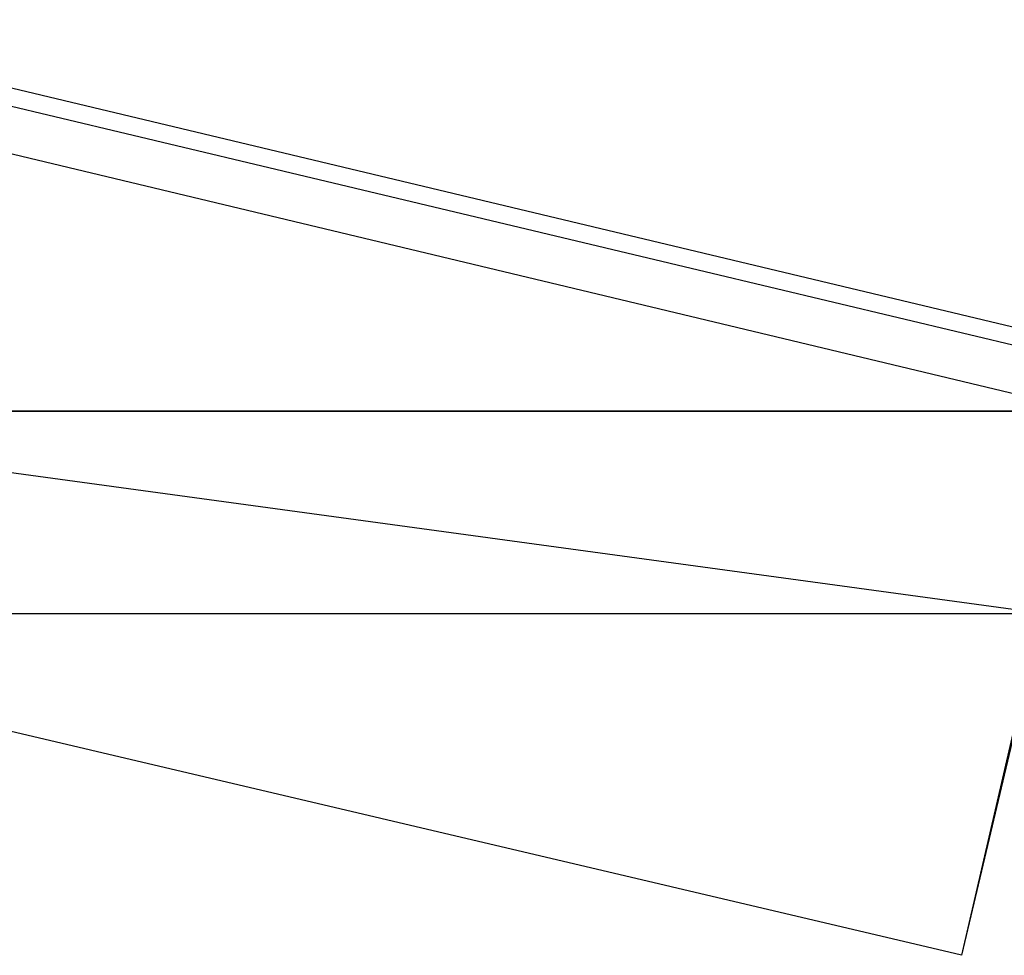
# Model space of a CAD drawing. Header units: feet. Extents: x -79 to 198, y -22 to 181.
# Tile 35 of 256: x 69.7 to 72.62, y 17.7 to 20.47. Entities that reach past the tile are written whole.
import ezdxf

# ---------------------------------------------------------------- set-up
doc = ezdxf.new("R2010")
doc.units = ezdxf.units.FT
doc.layers.add('A-LINEA', color=7, linetype='CONTINUOUS')
doc.layers.add('A-MURO-CONCRETO', color=8, linetype='CONTINUOUS')

msp = doc.modelspace()

# ---------------------------------------------------------------- linework, layer by layer
at = {"layer": 'A-LINEA'}
for p, q in [((72.96, 19.4844), (68.8267, 20.4711)), ((72.9067, 19.4444), (68.76, 20.4311))]:
    msp.add_line(p, q, dxfattribs=at)
msp.add_lwpolyline([(72.8667, 19.3111), (72.4933, 17.6978), (68.1867, 18.7111), (68.5733, 20.3378), (72.8667, 19.3111)], dxfattribs=at)
at = {"layer": 'A-MURO-CONCRETO'}
for points in [[(68.5733, 20.3378), (72.8667, 19.3111), (68.3333, 19.3111), (68.5733, 20.3378), (68.5733, 20.3378)], [(68.3333, 19.3111), (68.1867, 18.7111), (72.7333, 18.7111), (68.3333, 19.3111)], [(68.3333, 19.3111), (72.8667, 19.3111), (72.7333, 18.7111), (68.3333, 19.3111), (68.3333, 19.3111)], [(68.1867, 18.7111), (72.7333, 18.7111), (72.4933, 17.6978), (68.1867, 18.7111), (68.1867, 18.7111)]]:
    msp.add_lwpolyline(points, dxfattribs=at)

doc.saveas('drawing.dxf')
